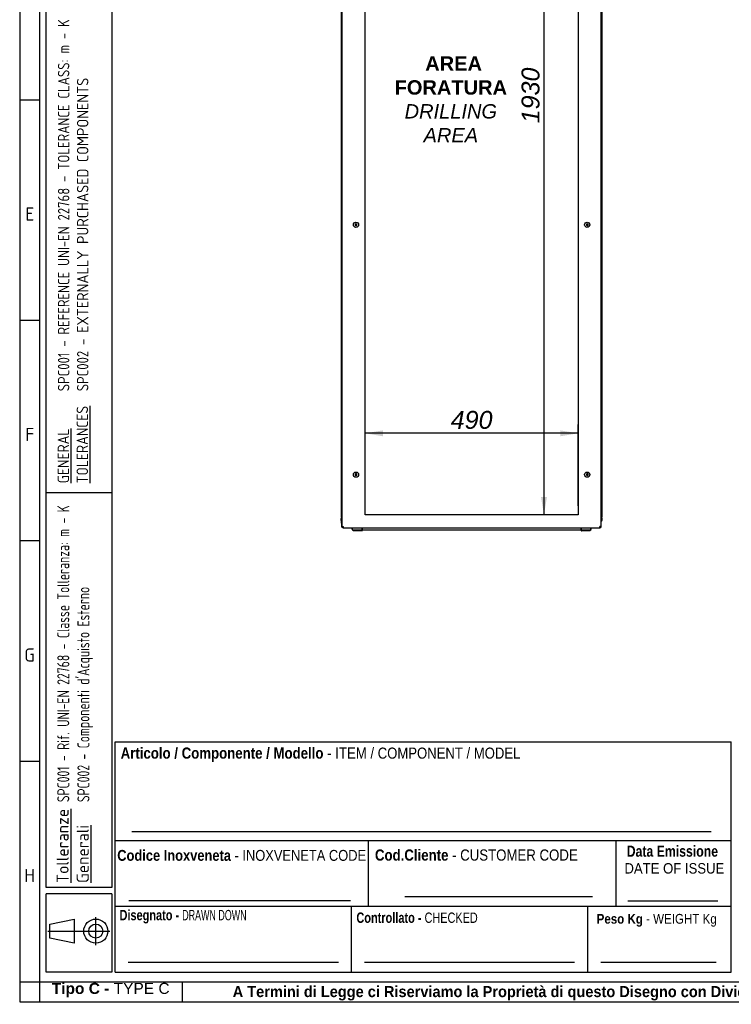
# Paper-space layout 'Layout1' of a CAD drawing. Extents: x 94 to 6181, y 158 to 4314.
# Tile 1 of 11: x 94 to 1730, y 158 to 2424. Entities that reach past the tile are written whole.
import ezdxf
from ezdxf.lldxf.tags import DXFTag

# ---------------------------------------------------------------- set-up
doc = ezdxf.new("R2010")
doc.units = 0
doc.header["$LTSCALE"] = 15
doc.layers.get('0').update_dxf_attribs({"linetype": 'CONTINUOUS'})
for name, color, linetype in [('_TRANSLATION', 7, 'CONTINUOUS'), ('AE00219_03', 7, 'CONTINUOUS'), ('DEFAULT', 7, 'CONTINUOUS'), ('DV6__TRANSLATION', 7, 'CONTINUOUS'), ('F0000001_44', 7, 'CONTINUOUS'), ('F0000001_45', 7, 'CONTINUOUS'), ('M0000000_06', 7, 'CONTINUOUS'), ('M0000000_14', 7, 'CONTINUOUS'), ('M0000000_39', 7, 'CONTINUOUS'), ('M0000000_54', 7, 'CONTINUOUS'), ('SBAVATURE', 7, 'CONTINUOUS')]:
    doc.layers.add(name, color=color, linetype=linetype)
doc.styles.add('SEACAD_ARIAL', font='arial.ttf')
doc.styles.add('SEACAD_ARIAL_NARROW', font='ARIALN.TTF', dxfattribs={"width": 0.8})
doc.styles.add('SEACAD_ARIALB', font='arialbd.ttf', dxfattribs={"width": 0.9})
doc.styles.add('SEACAD_ARIALI', font='ariali.ttf')
doc.styles.add('SEACAD_SOLID_EDGE_ANSI', font='seans.ttf', dxfattribs={"width": 0.9})
doc.styles.add('SEACAD_SOLID_EDGE_ANSIB', font='seansbd.ttf', dxfattribs={"width": 0.9})
tags = doc.linetypes.add('CENTER2', pattern=[28.575, 19.05, -3.175, 3.175, -3.175]).pattern_tags.tags
tags[10:11] = [DXFTag(74, 4), DXFTag(75, 0), DXFTag(340, '0'), DXFTag(46, 0.0), DXFTag(50, 0.0), DXFTag(44, 0.0), DXFTag(45, 0.0)]
tags[8:9] = [DXFTag(74, 4), DXFTag(75, 0), DXFTag(340, '0'), DXFTag(46, 0.0), DXFTag(50, 0.0), DXFTag(44, 0.0), DXFTag(45, 0.0)]
tags[6:7] = [DXFTag(74, 4), DXFTag(75, 0), DXFTag(340, '0'), DXFTag(46, 0.0), DXFTag(50, 0.0), DXFTag(44, 0.0), DXFTag(45, 0.0)]
tags[4:5] = [DXFTag(74, 4), DXFTag(75, 0), DXFTag(340, '0'), DXFTag(46, 0.0), DXFTag(50, 0.0), DXFTag(44, 0.0), DXFTag(45, 0.0)]
doc.dimstyles.new('ISO', dxfattribs={"dimtxt": 13.75, "dimasz": 13.75, "dimexe": 6.875, "dimexo": 6.875, "dimgap": 3.4375, "dimtad": 1, "dimdec": 1, "dimtxsty": 'SEACAD_ARIAL', "dimblk1": '_SE_FILLED', "dimblk2": '_SE_FILLED', "dimsah": 1, "dimcen": 6.875, "dimazin": 3, "dimtfac": 0.7, "dimtdec": 3, "dimtmove": 0, "dimatfit": 3})

# ---------------------------------------------------------------- blocks, each defined once
blk = doc.blocks.new('DMBLK23')
at = {"layer": '_TRANSLATION', "linetype": 'CONTINUOUS'}
for points in [[(1292.6, 3173.4), (1306.4, 3173.4), (1299.5, 3214.6)], [(1292.6, 1325.9), (1299.5, 1284.6), (1306.4, 1325.9)]]:
    blk.add_hatch(color=7, dxfattribs=at).paths.add_polyline_path(points)
at = {"layer": '_TRANSLATION', "color": 7, "linetype": 'CONTINUOUS'}
for p, q in [((1357.5, 3214.6), (1278.9, 3214.6)), ((1299.5, 3214.6), (1299.5, 1284.6)), ((1357.5, 1284.6), (1278.9, 1284.6))]:
    blk.add_line(p, q, dxfattribs=at)
at = {"layer": '_TRANSLATION', "color": 7, "linetype": 'CONTINUOUS', "style": 'SEACAD_ARIALI'}
blk.add_text('1930', height=41.25, rotation=90, dxfattribs=at).set_placement((1289.2, 2185.5))
blk = doc.blocks.new('_SE_FILLED')
at = {"color": 0}
blk.add_line((0, 0), (-1, 0), dxfattribs=at)
blk.add_solid([(0, 0), (-1, -0.1665), (-1, 0.1665), (0, 0)], dxfattribs=at)
blk = doc.blocks.new('DMBLK24')
at = {"layer": '_TRANSLATION', "linetype": 'CONTINUOUS'}
for points in [[(929.4, 1479), (888.1, 1472.2), (929.4, 1465.3)], [(1336.9, 1479), (1336.9, 1465.3), (1378.1, 1472.2)]]:
    blk.add_hatch(color=7, dxfattribs=at).paths.add_polyline_path(points)
at = {"layer": '_TRANSLATION', "color": 7, "linetype": 'CONTINUOUS'}
for p, q in [((888.1, 1305.2), (888.1, 1492.8)), ((1378.1, 1305.2), (1378.1, 1492.8)), ((1378.1, 1472.2), (888.1, 1472.2))]:
    blk.add_line(p, q, dxfattribs=at)
at = {"layer": '_TRANSLATION', "color": 7, "linetype": 'CONTINUOUS', "style": 'SEACAD_ARIALI'}
blk.add_text('490', height=41.25, dxfattribs=at).set_placement((1085, 1482.5))

psp = doc.layouts.get("Layout1")

# ---------------------------------------------------------------- linework, layer by layer
at = {"color": 7, "linetype": 'CONTINUOUS'}
for p, q in [((93.52, 4313.83), (93.52, 164.39)), ((138.95, 2239.11), (93.52, 2239.11)), ((138.95, 1731.79), (93.52, 1731.79)), ((138.95, 1224.49), (93.52, 1224.49)), ((1730.44, 232.53), (1730.44, 762.6)), ((138.95, 717.14), (93.52, 717.14)), ((313.1, 535.41), (1730.44, 535.41)), ((979.71, 406.69), (1411.32, 406.69)), ((1492.69, 396.29), (1699.84, 396.29)), ((313.1, 383.97), (1730.44, 383.97)), ((856.69, 232.53), (856.69, 383.97)), ((1400.44, 232.53), (1400.44, 383.97)), ((268.6, 294.25), (268.6, 359.13)), ((158.49, 326.69), (301.04, 326.69)), ((343.39, 255.25), (826.5, 255.25)), ((886.98, 255.25), (1370.09, 255.25)), ((1430.58, 255.25), (1695.75, 255.25)), ((467.92, 164.32), (467.92, 209.75)), ((93.52, 164.39), (6181.38, 164.39))]:
    psp.add_line(p, q, dxfattribs=at)
psp.add_lwpolyline([(218.73, 298.88), (163.12, 310.47), (163.12, 342.91), (218.73, 354.49), (218.73, 298.88)], dxfattribs=at)
for radius in [27.8, 16.22]:
    psp.add_circle((268.6, 326.69), radius, dxfattribs=at)
at = {"layer": 'AE00219_03', "color": 7, "linetype": 'CONTINUOUS'}
for p, q in [((867.12, 1954.43), (865.12, 1953.28)), ((865.12, 1953.28), (865.12, 1950.97)), ((865.12, 1950.97), (867.12, 1949.81)), ((869.12, 1953.28), (867.12, 1954.43)), ((867.12, 1949.81), (869.12, 1950.97)), ((869.12, 1950.97), (869.12, 1953.28)), ((1399.12, 1954.43), (1397.12, 1953.28)), ((1397.12, 1953.28), (1397.12, 1950.97)), ((1397.12, 1950.97), (1399.12, 1949.81)), ((1401.12, 1953.28), (1399.12, 1954.43)), ((1399.12, 1949.81), (1401.12, 1950.97)), ((1401.12, 1950.97), (1401.12, 1953.28)), ((867.12, 1379.43), (865.12, 1378.28)), ((865.12, 1378.28), (865.12, 1375.97)), ((865.12, 1375.97), (867.12, 1374.81)), ((869.12, 1378.28), (867.12, 1379.43)), ((867.12, 1374.81), (869.12, 1375.97)), ((869.12, 1375.97), (869.12, 1378.28)), ((1399.12, 1379.43), (1397.12, 1378.28)), ((1397.12, 1378.28), (1397.12, 1375.97)), ((1397.12, 1375.97), (1399.12, 1374.81)), ((1401.12, 1378.28), (1399.12, 1379.43)), ((1399.12, 1374.81), (1401.12, 1375.97)), ((1401.12, 1375.97), (1401.12, 1378.28))]:
    psp.add_line(p, q, dxfattribs=at)
for centre in [(867.12, 1952.12), (1399.12, 1952.12), (867.12, 1377.12), (1399.12, 1377.12)]:
    psp.add_circle(centre, 6, dxfattribs=at)
at = {"layer": 'DEFAULT', "color": 7, "linetype": 'CONTINUOUS'}
for p, q in [((138.95, 4313.83), (138.95, 164.39)), ((154.09, 427.5), (154.09, 4245.68)), ((305.53, 4245.68), (305.53, 427.5)), ((305.53, 1335), (154.09, 1335)), ((313.1, 232.53), (313.1, 762.6)), ((313.1, 762.6), (1730.44, 762.6)), ((895.7, 383.97), (895.7, 535.41)), ((1465.7, 383.97), (1465.7, 535.41)), ((305.53, 427.5), (154.09, 427.5)), ((305.53, 412.5), (154.09, 412.5)), ((154.09, 232.5), (154.09, 412.5)), ((305.53, 412.5), (305.53, 232.5)), ((305.53, 232.5), (154.09, 232.5)), ((313.1, 232.53), (1730.44, 232.53)), ((93.52, 209.82), (6181.38, 209.82))]:
    psp.add_line(p, q, dxfattribs=at)
at = {"layer": 'DV6__TRANSLATION', "color": 7, "linetype": 'CENTER2'}
for p, q in [((888.12, 1284.62), (888.12, 3214.62)), ((1378.12, 3214.62), (1378.12, 1284.62)), ((1378.12, 1284.62), (888.12, 1284.62))]:
    psp.add_line(p, q, dxfattribs=at)
at = {"layer": 'F0000001_44', "color": 7, "linetype": 'CONTINUOUS'}
for p, q in [((835.12, 1257.42), (835.12, 3241.82)), ((1431.12, 1257.42), (1431.12, 3241.82)), ((835.12, 1257.42), (837.92, 1257.42)), ((837.94, 1254.62), (837.92, 1254.62)), ((837.94, 1254.62), (1428.3, 1254.62)), ((1428.3, 1254.62), (1428.32, 1254.62)), ((1431.12, 1257.42), (1428.32, 1257.42))]:
    psp.add_line(p, q, dxfattribs=at)
for centre, radius, start, end in [((837.92, 1257.42), 2.8, 180, 270), ((992, 1257.12), 154.07, 179.8886, 180.9299), ((1274.25, 1257.12), 154.07, 359.0701, 0.1114), ((1428.32, 1257.42), 2.8, 270, 0)]:
    psp.add_arc(centre, radius, start, end, dxfattribs=at)
at = {"layer": 'F0000001_45', "color": 7, "linetype": 'CONTINUOUS'}
for p, q in [((834.12, 1278.45), (834.12, 1279.62)), ((834.12, 1265.12), (834.12, 1270.65)), ((834.12, 1265.12), (834.12, 1265.11)), ((834.12, 1265.12), (835.12, 1265.12)), ((835.12, 1265.11), (834.12, 1265.11)), ((834.12, 1265.11), (834.12, 1257.92))]:
    psp.add_line(p, q, dxfattribs=at)
psp.add_arc((836.92, 1257.92), 2.8, 180, 255.45566, dxfattribs=at)
at = {"layer": 'M0000000_06', "color": 7, "linetype": 'CONTINUOUS'}
for p, q in [((857.87, 1254.62), (857.87, 1252.12)), ((858.62, 1252.12), (858.62, 1254.62)), ((881.12, 1249.62), (861.12, 1249.62)), ((861.12, 1248.87), (865.12, 1248.87)), ((865.12, 1247.87), (865.12, 1249.62)), ((867.12, 1247.62), (865.37, 1247.62)), ((878.12, 1247.62), (867.12, 1247.62)), ((879.87, 1247.62), (878.12, 1247.62)), ((880.12, 1247.87), (880.12, 1249.62)), ((880.12, 1248.87), (881.12, 1248.87)), ((881.12, 1252.12), (881.12, 1254.62)), ((881.12, 1248.87), (881.12, 1252.12)), ((881.12, 1248.87), (882.12, 1248.87)), ((882.12, 1252.12), (882.12, 1254.62)), ((882.12, 1248.87), (882.12, 1252.12)), ((1384.12, 1254.62), (1384.12, 1252.12)), ((1384.12, 1252.12), (1384.12, 1248.87)), ((1385.12, 1248.87), (1384.12, 1248.87)), ((1385.12, 1254.62), (1385.12, 1252.12)), ((1385.12, 1252.12), (1385.12, 1248.87)), ((1405.12, 1249.62), (1385.12, 1249.62)), ((1385.12, 1248.87), (1386.12, 1248.87)), ((1386.12, 1247.87), (1386.12, 1249.62)), ((1388.12, 1247.62), (1386.37, 1247.62)), ((1399.12, 1247.62), (1388.12, 1247.62)), ((1400.87, 1247.62), (1399.12, 1247.62)), ((1401.12, 1247.87), (1401.12, 1249.62)), ((1401.12, 1248.87), (1405.12, 1248.87)), ((1407.62, 1254.62), (1407.62, 1252.12)), ((1408.37, 1252.12), (1408.37, 1254.62))]:
    psp.add_line(p, q, dxfattribs=at)
for centre, radius, start, end in [((861.12, 1252.12), 3.25, 180, 270), ((861.12, 1252.12), 2.5, 180, 270), ((865.37, 1247.87), 0.25, 180, 270), ((879.87, 1247.87), 0.25, 270, 0), ((1386.37, 1247.87), 0.25, 180, 270), ((1400.87, 1247.87), 0.25, 270, 0), ((1405.12, 1252.12), 2.5, 270, 0), ((1405.12, 1252.12), 3.25, 270, 0)]:
    psp.add_arc(centre, radius, start, end, dxfattribs=at)
at = {"layer": 'M0000000_14', "color": 7, "linetype": 'CONTINUOUS'}
for p, q in [((833.12, 3219.62), (833.12, 1279.62)), ((1433.12, 1279.62), (1433.12, 3219.62)), ((835.12, 1279.62), (833.12, 1279.62)), ((1431.12, 1279.62), (1433.12, 1279.62))]:
    psp.add_line(p, q, dxfattribs=at)
at = {"layer": 'M0000000_39', "color": 7, "linetype": 'CONTINUOUS'}
for p, q in [((833.12, 1271.87), (833.12, 1275.92)), ((834.32, 1275.92), (834.32, 1271.87)), ((834.42, 1271.87), (834.42, 1275.82)), ((1431.82, 1271.87), (1431.82, 1275.82)), ((1431.92, 1275.92), (1431.92, 1271.87)), ((1433.12, 1271.87), (1433.12, 1275.92))]:
    psp.add_line(p, q, dxfattribs=at)
for centre, radius, start, end in [((836.82, 1275.92), 3.7, 117.35223, 180), ((834.37, 1271.87), 1.25, 180, 306.8699), ((836.82, 1275.92), 2.5, 132.84364, 180), ((834.37, 1271.87), 0.05, 180, 0), ((836.92, 1275.82), 2.5, 136.05448, 180), ((1429.42, 1275.92), 3.7, 0, 62.64777), ((1429.42, 1275.92), 2.5, 0, 47.15636), ((1429.32, 1275.82), 2.5, 0, 43.94552), ((1431.87, 1271.87), 1.25, 233.1301, 0), ((1431.87, 1271.87), 0.05, 180, 0)]:
    psp.add_arc(centre, radius, start, end, dxfattribs=at)
at = {"layer": 'M0000000_54', "color": 7, "linetype": 'CONTINUOUS'}
psp.add_line((1384.12, 1249.62), (882.12, 1249.62), dxfattribs=at)
at = {"layer": 'SBAVATURE', "color": 7, "linetype": 'CONTINUOUS'}
for p, q in [((351.49, 556.32), (1684, 556.32)), ((344.52, 397.12), (854.6, 397.12))]:
    psp.add_line(p, q, dxfattribs=at)

# ---------------------------------------------------------------- texts
at = {"attachment_point": 1, "rotation": 90}
for s, insert, char_height, width in [('{\\fSolid Edge ANSI|b0|i0|c0|p34;\\W0.84600x;\\C7;SPC001 - REFERENCE UNI-EN 22768 - TOLERANCE CLASS: m - K}\\P{\\fSolid Edge ANSI|b0|i0|c0|p34;\\W0.84600x;\\C7;SPC002 - }{\\fSolid Edge ANSI|b0|i0|c0|p34;\\W0.94000x;\\C7;EXTERNALLY PURCHASED COMPONENTS}', (181.51, 1569.07), 26.25, 850.2199), ('{\\fSolid Edge ANSI|b1|i0|c0|p34;\\L\\C7;Tolleranze}\\P{\\fSolid Edge ANSI|b1|i0|c0|p34;\\L\\C7;Generali}', (178.35, 437.53), 27.75, 164.0917)]:
    psp.add_mtext(s, dxfattribs=dict(at, insert=insert, char_height=char_height, width=width))
at = {"attachment_point": 8}
for s, insert, char_height, width in [('{\\fSolid Edge ANSI|b0||i0||c0|p34;\\C7;\\H30.28788;\\W1.;E}', (116.78, 1961.62), 30.2879, 35.967), ('{\\fSolid Edge ANSI|b0||i0||c0|p34;\\C7;\\H30.28788;\\W1.;F}', (116.75, 1454.3), 30.2879, 34.074), ('{\\fSolid Edge ANSI|b0||i0||c0|p34;\\C7;\\H30.28788;\\W1.;G}', (116.36, 946.98), 30.2879, 38.8065), ('{\\fSolid Edge ANSI|b0||i0||c0|p34;\\C7;\\H30.28788;\\W1.;H}', (116.39, 439.66), 30.2879, 40.6995), ('{\\fArial|b1||i0||c0|p34;\\C7;\\H25.5;\\W1.;Tipo C - }{\\fArial|b0||i0||c0|p34;\\C7;\\H25.5;\\W1.;TYPE C}', (302.8, 174.51), 25.5, 272.3803), ('{\\fArial|b1||i0||c0|p34;\\C7;\\H25.5;\\W0.94;A Termini di Legge ci Riserviamo la Proprietà di questo Disegno con Divieto di Riprodurlo e di Renderlo Comunque Noto a Terzi Senza Nostra Autorizzazione}', (1835.5, 167.06), 25.5, 2625.1711)]:
    psp.add_mtext(s, dxfattribs=dict(at, insert=insert, char_height=char_height, width=width))
at = {"attachment_point": 1, "rotation": 90}
for s, insert, char_height, width, style in [('{\\fSolid Edge ANSI|b0|i0|c0|p34;\\L\\C7;GENERAL}\\P{\\fSolid Edge ANSI|b0|i0|c0|p34;\\L\\C7;TOLERANCES}\\P', (180.71, 1357.28), 26.25, 189.4805, 'SEACAD_SOLID_EDGE_ANSI'), ("{\\fSolid Edge ANSI|b1|i0|c0|p34;\\W0.82000x;\\C7;SPC001 - Rif. UNI-EN 22768 - Classe Tolleranza: m - K}\\P{\\fSolid Edge ANSI|b1|i0|c0|p34;\\W0.82000x;\\C7;SPC002 - Componenti d'Acquisto Esterno}", (180, 623.57), 27.75, 698.8192, 'SEACAD_SOLID_EDGE_ANSIB')]:
    psp.add_mtext(s, dxfattribs=dict(at, insert=insert, char_height=char_height, width=width, style=style))
for s, insert, char_height, width, attachment_point, style in [('{\\fArial|b1||i0||c0|p34;\\C7;\\H25.744698;\\W0.846;Articolo / Componente / Modello}{\\fArial|b0||i0||c0|p34;\\C7;\\H25.744698;\\W0.846; - ITEM}{\\fArial|b0||i0||c0|p34;\\C7;\\H25.5;\\W0.846; / COMPONENT / MODEL}', (325.8, 715.79), 25.5, 920.8125, 7, 'SEACAD_ARIAL'), ('{\\fArial|b1||i0||c0|p34;\\C7;\\H25.5;\\W0.792;Data Emissione}', (1489.86, 497.6), 25.5, 215.3609, 7, 'SEACAD_ARIALB'), ('{\\fArial|b1||i0||c0|p34;\\C7;\\H25.05;\\W0.846;Codice Inoxveneta}{\\fArial|b0||i0||c0|p34;\\C7;\\H25.05;\\W0.846; - INOXVENETA CODE}', (317.93, 488.14), 25.05, 573.4853, 7, 'SEACAD_ARIAL'), ('{\\fArial|b1||i0||c0|p34;\\C7;\\H25.744698;\\W0.846;Cod.Cliente}{\\fArial|b0||i0||c0|p34;\\C7;\\H25.744698;\\W0.846; - CUSTOMER CODE}', (910.72, 488.59), 25.7447, 472.897, 7, 'SEACAD_ARIAL'), ('{\\fArial|b0||i0||c0|p34;\\C7;\\H24.;\\W0.9;DATE OF ISSUE}', (1484.67, 458.85), 24, 226.7482, 7, 'SEACAD_ARIAL'), ('{\\fArial|b1||i0||c0|p34;\\C7;\\H24.;\\W0.752;Disegnato - }{\\fArial Narrow|b0||i0||c0|p34;\\C7;\\H23.8125;\\W0.752;\\T1.;DRAWN DOWN}', (469.27, 344.26), 23.8125, 298.2175, 8, 'SEACAD_ARIAL_NARROW'), ('{\\fArial|b1||i0||c0|p34;\\C7;\\H24.;\\W0.752;Controllato - }{\\fArial|b0||i0||c0|p34;\\C7;\\H23.8125;\\W0.752;\\T1.;CHECKED}{\\fArial|b1||i0||c0|p34;\\C7;\\H24.;\\W0.752; }', (1007.58, 345.39), 24, 282.493, 8, 'SEACAD_ARIALB'), ('{\\fArial|b1||i0||c0|p34;\\C7;\\H22.5;\\W0.846;Peso Kg}{\\fArial|b0||i0||c0|p34;\\C7;\\H22.5;\\W0.846; - WEIGHT Kg}', (1420.68, 336.88), 22.5, 280.9917, 7, 'SEACAD_ARIAL')]:
    psp.add_mtext(s, dxfattribs=dict(insert=insert, char_height=char_height, width=width, attachment_point=attachment_point, style=style))
at = {"layer": '_TRANSLATION', "insert": (1085.28, 2240.56), "char_height": 33, "width": 268.1215, "attachment_point": 5}
psp.add_mtext('{\\fArial|b0||i0||c0|p34;\\C7;\\H33.;\\W1.; }{\\fArial|b1||i0||c0|p34;\\C7;\\H33.;\\W1.;AREA\\P}{\\fArial|b1||i0||c0|p34;\\C7;\\H33.;\\W1.;FORATURA \\P}{\\fArial|b0||i1||c0|p34;\\C7;\\H33.;\\W1.;DRILLING\\P}{\\fArial|b0||i1||c0|p34;\\C7;\\H33.;\\W1.;AREA}', dxfattribs=at)

# ---------------------------------------------------------------- dimensions: what is measured, and where the dimension line sits
at = {"layer": '_TRANSLATION', "color": 7, "linetype": 'CONTINUOUS'}
for base, p1, p2, angle, picture, middle in [((1299.52, 3214.62), (1378.12, 3214.62), (1378.12, 1284.62), 270, 'DMBLK23', (1299.52, 2249.62)), ((1378.12, 1472.16), (1378.12, 1284.62), (888.12, 1284.62), 180, 'DMBLK24', (1133.12, 1472.16))]:
    dim = psp.add_linear_dim(base=base, p1=p1, p2=p2, angle=angle, text='\\A1;<>', dimstyle='ISO', override={"dimtxt": 41.25, "dimasz": 41.25, "dimexe": 20.625, "dimexo": 20.625, "dimgap": 10.3125, "dimcen": 20.625}, dxfattribs=at)
    dim.commit()
    dim.dimension.update_dxf_attribs({"geometry": picture, "text_midpoint": middle, "dimtype": 161})

doc.saveas('drawing.dxf')
